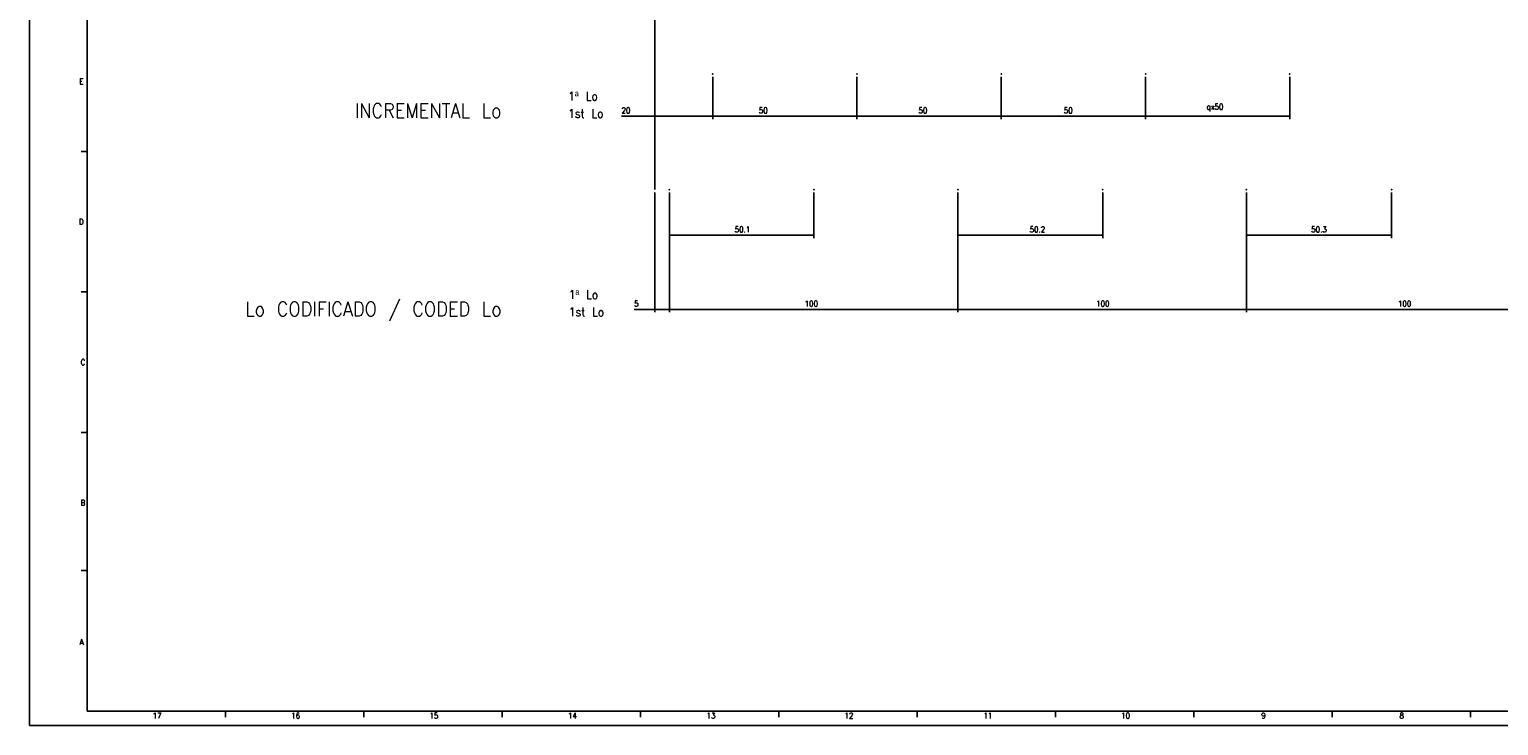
# Model space of a CAD drawing. Header units: inches. Extents: x -381 to 28422, y -418 to 176.
# Tile 1 of 49: x -381 to 128, y -418 to -177. Entities that reach past the tile are written whole.
import ezdxf

# ---------------------------------------------------------------- set-up
doc = ezdxf.new("R2010")
doc.units = ezdxf.units.IN
doc.layers.add('1', color=7, linetype='Continuous')
doc.styles.add('CONVERTER_12', font='txt.shx', dxfattribs={"width": 0.9})
doc.dimstyles.new('ME10_DIM_44', dxfattribs={"dimtxt": 2, "dimasz": 2, "dimexe": 1, "dimexo": 1, "dimgap": 1, "dimtad": 1, "dimdsep": 46, "dimtxsty": 'CONVERTER_12', "dimsah": 1, "dimcen": 0.09, "dimclrd": 2, "dimclre": 2, "dimclrt": 2, "dimadec": 0, "dimazin": 0, "dimtfac": 1, "dimtdec": 4, "dimtix": 1, "dimtmove": 0, "dimatfit": 3, "dimfxl": 1, "dimtolj": 1, "dimtzin": 0, "dimarcsym": 0})
doc.dimstyles.new('ME10_DIM_45', dxfattribs={"dimtxt": 2, "dimasz": 2, "dimexe": 1, "dimexo": 1, "dimgap": 1, "dimtad": 1, "dimdsep": 46, "dimtxsty": 'CONVERTER_12', "dimsah": 1, "dimcen": 0.09, "dimclrd": 2, "dimclre": 2, "dimclrt": 2, "dimadec": 0, "dimazin": 0, "dimtfac": 1, "dimtdec": 4, "dimtix": 1, "dimtmove": 0, "dimatfit": 3, "dimfxl": 1, "dimtolj": 1, "dimtzin": 0, "dimarcsym": 0})
doc.dimstyles.new('ME10_DIM_46', dxfattribs={"dimtxt": 2, "dimasz": 2, "dimexe": 1, "dimexo": 1, "dimgap": 1, "dimtad": 1, "dimdsep": 46, "dimtxsty": 'CONVERTER_12', "dimsah": 1, "dimcen": 0.09, "dimclrd": 2, "dimclre": 2, "dimclrt": 2, "dimadec": 0, "dimazin": 0, "dimtfac": 1, "dimtdec": 4, "dimtix": 1, "dimtmove": 0, "dimatfit": 3, "dimfxl": 1, "dimtolj": 1, "dimtzin": 0, "dimarcsym": 0})
doc.dimstyles.new('ME10_DIM_47', dxfattribs={"dimtxt": 2, "dimasz": 2, "dimexe": 1, "dimexo": 1, "dimgap": 1, "dimtad": 1, "dimdsep": 46, "dimtxsty": 'CONVERTER_12', "dimsah": 1, "dimcen": 0.09, "dimclrd": 2, "dimclre": 2, "dimclrt": 2, "dimadec": 0, "dimazin": 0, "dimtfac": 1, "dimtdec": 4, "dimtix": 1, "dimtmove": 0, "dimatfit": 3, "dimfxl": 1, "dimtolj": 1, "dimtzin": 0, "dimarcsym": 0})
doc.dimstyles.new('ME10_DIM_48', dxfattribs={"dimtxt": 2, "dimasz": 2, "dimexe": 1, "dimexo": 1, "dimgap": 1, "dimtad": 1, "dimdec": 0, "dimdsep": 46, "dimtxsty": 'CONVERTER_12', "dimsah": 1, "dimcen": 0.09, "dimclrd": 2, "dimclre": 2, "dimclrt": 2, "dimadec": 0, "dimazin": 0, "dimtfac": 1, "dimtdec": 4, "dimtix": 1, "dimtmove": 0, "dimatfit": 3, "dimfxl": 1, "dimtolj": 1, "dimtzin": 0, "dimarcsym": 0})
doc.dimstyles.new('ME10_DIM_49', dxfattribs={"dimtxt": 2, "dimasz": 2, "dimexe": 1, "dimexo": 1, "dimgap": 1, "dimtad": 1, "dimdsep": 46, "dimtxsty": 'CONVERTER_12', "dimsah": 1, "dimcen": 0.09, "dimclrd": 2, "dimclre": 2, "dimclrt": 2, "dimadec": 0, "dimazin": 0, "dimtfac": 1, "dimtdec": 4, "dimtix": 1, "dimtmove": 0, "dimatfit": 3, "dimfxl": 1, "dimtolj": 1, "dimtzin": 0, "dimarcsym": 0})
doc.dimstyles.new('ME10_DIM_50', dxfattribs={"dimtxt": 2, "dimasz": 2, "dimexe": 1, "dimexo": 1, "dimgap": 1, "dimtad": 1, "dimdsep": 46, "dimtxsty": 'CONVERTER_12', "dimsah": 1, "dimcen": 0.09, "dimclrd": 2, "dimclre": 2, "dimclrt": 2, "dimadec": 0, "dimazin": 0, "dimtfac": 1, "dimtdec": 4, "dimtix": 1, "dimtmove": 0, "dimatfit": 3, "dimfxl": 1, "dimtolj": 1, "dimtzin": 0, "dimarcsym": 0})
doc.dimstyles.new('ME10_DIM_51', dxfattribs={"dimtxt": 2, "dimasz": 2, "dimexe": 1, "dimexo": 1, "dimgap": 1, "dimtad": 1, "dimdsep": 46, "dimtxsty": 'CONVERTER_12', "dimsah": 1, "dimcen": 0.09, "dimclrd": 2, "dimclre": 2, "dimclrt": 2, "dimadec": 0, "dimazin": 0, "dimtfac": 1, "dimtdec": 4, "dimtix": 1, "dimtmove": 0, "dimatfit": 3, "dimfxl": 1, "dimtolj": 1, "dimtzin": 0, "dimarcsym": 0})
doc.dimstyles.new('ME10_DIM_52', dxfattribs={"dimtxt": 2, "dimasz": 2, "dimexe": 1, "dimexo": 1, "dimgap": 1, "dimtad": 1, "dimdsep": 46, "dimtxsty": 'CONVERTER_12', "dimsah": 1, "dimcen": 0.09, "dimclrd": 2, "dimclre": 2, "dimclrt": 2, "dimadec": 0, "dimazin": 0, "dimtfac": 1, "dimtdec": 4, "dimtix": 1, "dimtmove": 0, "dimatfit": 3, "dimfxl": 1, "dimtolj": 1, "dimtzin": 0, "dimarcsym": 0})
doc.dimstyles.new('ME10_DIM_53', dxfattribs={"dimtxt": 2, "dimasz": 2, "dimexe": 1, "dimexo": 1, "dimgap": 1, "dimtad": 1, "dimdsep": 46, "dimtxsty": 'CONVERTER_12', "dimsah": 1, "dimcen": 0.09, "dimclrd": 2, "dimclre": 2, "dimclrt": 2, "dimadec": 0, "dimazin": 0, "dimtfac": 1, "dimtdec": 4, "dimtix": 1, "dimtmove": 0, "dimatfit": 3, "dimfxl": 1, "dimtolj": 1, "dimtzin": 0, "dimarcsym": 0})
doc.dimstyles.new('ME10_DIM_55', dxfattribs={"dimtxt": 2, "dimasz": 2, "dimexe": 1, "dimexo": 1, "dimgap": 1, "dimtad": 1, "dimdsep": 46, "dimtxsty": 'CONVERTER_12', "dimsah": 1, "dimcen": 0.09, "dimclrd": 2, "dimclre": 2, "dimclrt": 2, "dimadec": 0, "dimazin": 0, "dimtfac": 1, "dimtdec": 4, "dimtix": 1, "dimtmove": 0, "dimatfit": 3, "dimfxl": 1, "dimtolj": 1, "dimtzin": 0, "dimarcsym": 0})
doc.dimstyles.new('ME10_DIM_56', dxfattribs={"dimtxt": 2, "dimasz": 2, "dimexe": 1, "dimexo": 1, "dimgap": 1, "dimtad": 1, "dimdsep": 46, "dimtxsty": 'CONVERTER_12', "dimsah": 1, "dimcen": 0.09, "dimclrd": 2, "dimclre": 2, "dimclrt": 2, "dimadec": 0, "dimazin": 0, "dimtfac": 1, "dimtdec": 4, "dimtix": 1, "dimtmove": 0, "dimatfit": 3, "dimfxl": 1, "dimtolj": 1, "dimtzin": 0, "dimarcsym": 0})

# ---------------------------------------------------------------- blocks, each defined once
blk = doc.blocks.new('Alzado1__15', base_point=(2037, -88))
at = {"layer": '1', "color": 7}
blk.add_point((-159.319, -232.691), dxfattribs=at)
blk = doc.blocks.new('*D151')
at = {"layer": '1', "color": 2, "linetype": 'Continuous'}
for p, q in [((5.68, -193.69), (5.68, -208.29)), ((55.68, -193.69), (55.68, -208.29)), ((5.68, -207.29), (55.68, -207.29))]:
    blk.add_line(p, q, dxfattribs=at)
at = {"layer": '1', "color": 2}
for points in [[(7.68, -207.02), (7.68, -207.55), (5.68, -207.29)], [(53.68, -207.55), (53.68, -207.02), (55.68, -207.29)]]:
    blk.add_solid(points, dxfattribs=at)
at = {"layer": '1', "color": 2, "insert": (26.83, -205.69), "char_height": 2, "attachment_point": 7, "rotation": 0.0001, "line_spacing_factor": 0.60024, "style": 'CONVERTER_12'}
blk.add_mtext('\\C2;qx\\C2;50', dxfattribs=at)
blk = doc.blocks.new('*D152')
at = {"layer": '1', "color": 2, "linetype": 'Continuous'}
for p, q in [((-44.32, -193.69), (-44.32, -208.29)), ((5.68, -193.69), (5.68, -208.29)), ((-44.32, -207.29), (5.68, -207.29))]:
    blk.add_line(p, q, dxfattribs=at)
at = {"layer": '1', "color": 2}
for points in [[(-42.32, -207.02), (-42.32, -207.55), (-44.32, -207.29)], [(3.68, -207.55), (3.68, -207.02), (5.68, -207.29)]]:
    blk.add_solid(points, dxfattribs=at)
at = {"layer": '1', "color": 2, "insert": (-22.62, -206.29), "char_height": 2, "attachment_point": 7, "rotation": 0.0001, "line_spacing_factor": 0.60024, "style": 'CONVERTER_12'}
blk.add_mtext('50', dxfattribs=at)
blk = doc.blocks.new('*D153')
at = {"layer": '1', "color": 2, "linetype": 'Continuous'}
for p, q in [((-94.32, -193.69), (-94.32, -208.29)), ((-44.32, -193.69), (-44.32, -208.29)), ((-94.32, -207.29), (-44.32, -207.29))]:
    blk.add_line(p, q, dxfattribs=at)
at = {"layer": '1', "color": 2}
for points in [[(-92.32, -207.02), (-92.32, -207.55), (-94.32, -207.29)], [(-46.32, -207.55), (-46.32, -207.02), (-44.32, -207.29)]]:
    blk.add_solid(points, dxfattribs=at)
at = {"layer": '1', "color": 2, "insert": (-72.99, -206.29), "char_height": 2, "attachment_point": 7, "rotation": 0.0001, "line_spacing_factor": 0.60024, "style": 'CONVERTER_12'}
blk.add_mtext('50', dxfattribs=at)
blk = doc.blocks.new('*D154')
at = {"layer": '1', "color": 2, "linetype": 'Continuous'}
for p, q in [((-144.32, -193.69), (-144.32, -208.29)), ((-94.32, -193.69), (-94.32, -208.29)), ((-144.32, -207.29), (-94.32, -207.29))]:
    blk.add_line(p, q, dxfattribs=at)
at = {"layer": '1', "color": 2}
for points in [[(-142.32, -207.02), (-142.32, -207.55), (-144.32, -207.29)], [(-96.32, -207.55), (-96.32, -207.02), (-94.32, -207.29)]]:
    blk.add_solid(points, dxfattribs=at)
at = {"layer": '1', "color": 2, "insert": (-128.33, -206.29), "char_height": 2, "attachment_point": 7, "rotation": 0.0001, "line_spacing_factor": 0.60024, "style": 'CONVERTER_12'}
blk.add_mtext('50', dxfattribs=at)
blk = doc.blocks.new('*D155')
at = {"layer": '1', "color": 2, "linetype": 'Continuous'}
for p, q in [((-164.32, -132.47), (-164.32, -208.29)), ((-144.32, -193.69), (-144.32, -208.29)), ((-164.32, -207.29), (-175.92, -207.29)), ((-144.32, -207.29), (-164.32, -207.29))]:
    blk.add_line(p, q, dxfattribs=at)
at = {"layer": '1', "color": 2}
for points in [[(-162.32, -207.02), (-162.32, -207.55), (-164.32, -207.29)], [(-146.32, -207.55), (-146.32, -207.02), (-144.32, -207.29)]]:
    blk.add_solid(points, dxfattribs=at)
at = {"layer": '1', "color": 2, "insert": (-175.92, -206.29), "char_height": 2, "attachment_point": 7, "rotation": 0.0001, "line_spacing_factor": 0.60024, "style": 'CONVERTER_12'}
blk.add_mtext('20', dxfattribs=at)
blk = doc.blocks.new('*D156')
at = {"layer": '1', "color": 2, "linetype": 'Continuous'}
for p, q in [((-164.32, -233.69), (-164.32, -275.23)), ((-159.32, -233.69), (-159.32, -275.23)), ((-164.32, -274.23), (-171.55, -274.23)), ((-159.32, -274.23), (-164.32, -274.23)), ((-155.32, -274.23), (-159.32, -274.23))]:
    blk.add_line(p, q, dxfattribs=at)
at = {"layer": '1', "color": 2}
for points in [[(-166.32, -274.49), (-166.32, -273.96), (-164.32, -274.23)], [(-157.32, -273.96), (-157.32, -274.49), (-159.32, -274.23)]]:
    blk.add_solid(points, dxfattribs=at)
at = {"layer": '1', "color": 2, "insert": (-171.55, -273.23), "char_height": 2, "attachment_point": 7, "rotation": 0.0001, "line_spacing_factor": 0.60024, "style": 'CONVERTER_12'}
blk.add_mtext('5', dxfattribs=at)
blk = doc.blocks.new('Alzado1__100', base_point=(-243.75, -249.6))
at = {"layer": '1', "color": 2, "style": 'CONVERTER_12', "width": 0.9}
for s, p in [('INCREMENTAL Lo', (-268.36, -207.85)), ('Lo CODIFICADO / CODED Lo', (-306.36, -276.59))]:
    blk.add_text(s, height=5, dxfattribs=at).set_placement(p)
at = {"layer": '1', "color": 2, "char_height": 3, "attachment_point": 7, "line_spacing_factor": 1.20048, "style": 'CONVERTER_12'}
for insert in [(-194.36, -207.85), (-194.19, -276.59)]:
    blk.add_mtext('1ª Lo\\P1st Lo', dxfattribs=dict(at, insert=insert))
blk = doc.blocks.new('1__101', base_point=(-243.75, -249.6))
blk.add_blockref('Alzado1__100', (-243.75, -249.6))
blk = doc.blocks.new('Pegar1', base_point=(-243.75, -249.6))
at = {"layer": '1'}
blk.add_blockref('1__101', (-243.75, -249.6), dxfattribs=at)
blk = doc.blocks.new('*D157')
at = {"layer": '1', "color": 2, "linetype": 'Continuous'}
for p, q in [((-59.32, -233.69), (-59.32, -249.52)), ((-9.12, -233.69), (-9.12, -249.52)), ((-9.12, -248.52), (-59.32, -248.52))]:
    blk.add_line(p, q, dxfattribs=at)
at = {"layer": '1', "color": 2}
for points in [[(-57.32, -248.26), (-57.32, -248.79), (-59.32, -248.52)], [(-11.12, -248.79), (-11.12, -248.26), (-9.12, -248.52)]]:
    blk.add_solid(points, dxfattribs=at)
at = {"layer": '1', "color": 2, "insert": (-34.49, -247.52), "char_height": 2, "attachment_point": 7, "rotation": 0.0001, "line_spacing_factor": 0.60024, "style": 'CONVERTER_12'}
blk.add_mtext('50.2', dxfattribs=at)
blk = doc.blocks.new('*D158')
at = {"layer": '1', "color": 2, "linetype": 'Continuous'}
for p, q in [((-59.32, -233.69), (-59.32, -275.23)), ((40.68, -233.69), (40.68, -275.23)), ((40.68, -274.23), (-59.32, -274.23))]:
    blk.add_line(p, q, dxfattribs=at)
at = {"layer": '1', "color": 2}
for points in [[(-57.32, -273.96), (-57.32, -274.49), (-59.32, -274.23)], [(38.68, -274.49), (38.68, -273.96), (40.68, -274.23)]]:
    blk.add_solid(points, dxfattribs=at)
at = {"layer": '1', "color": 2, "insert": (-11.42, -273.23), "char_height": 2, "attachment_point": 7, "rotation": 0.0001, "line_spacing_factor": 0.60024, "style": 'CONVERTER_12'}
blk.add_mtext('100', dxfattribs=at)
blk = doc.blocks.new('*D159')
at = {"layer": '1', "color": 2, "linetype": 'Continuous'}
for p, q in [((40.68, -233.69), (40.68, -249.52)), ((90.98, -233.69), (90.98, -249.52)), ((90.98, -248.52), (40.68, -248.52))]:
    blk.add_line(p, q, dxfattribs=at)
at = {"layer": '1', "color": 2}
for points in [[(42.68, -248.26), (42.68, -248.79), (40.68, -248.52)], [(88.98, -248.79), (88.98, -248.26), (90.98, -248.52)]]:
    blk.add_solid(points, dxfattribs=at)
at = {"layer": '1', "color": 2, "insert": (63.11, -247.52), "char_height": 2, "attachment_point": 7, "rotation": 0.0001, "line_spacing_factor": 0.60024, "style": 'CONVERTER_12'}
blk.add_mtext('50.3', dxfattribs=at)
blk = doc.blocks.new('*D160')
at = {"layer": '1', "color": 2, "linetype": 'Continuous'}
for p, q in [((40.68, -233.69), (40.68, -275.23)), ((140.68, -233.69), (140.68, -275.23)), ((40.68, -274.23), (140.68, -274.23))]:
    blk.add_line(p, q, dxfattribs=at)
at = {"layer": '1', "color": 2}
for points in [[(42.68, -273.96), (42.68, -274.49), (40.68, -274.23)], [(138.68, -274.49), (138.68, -273.96), (140.68, -274.23)]]:
    blk.add_solid(points, dxfattribs=at)
at = {"layer": '1', "color": 2, "insert": (93.18, -273.23), "char_height": 2, "attachment_point": 7, "rotation": 0.0001, "line_spacing_factor": 0.60024, "style": 'CONVERTER_12'}
blk.add_mtext('100', dxfattribs=at)
blk = doc.blocks.new('*D162')
at = {"layer": '1', "color": 2, "linetype": 'Continuous'}
for p, q in [((-159.32, -233.69), (-159.32, -275.23)), ((-59.32, -233.69), (-59.32, -275.23)), ((-159.32, -274.23), (-59.32, -274.23))]:
    blk.add_line(p, q, dxfattribs=at)
at = {"layer": '1', "color": 2}
for points in [[(-157.32, -273.96), (-157.32, -274.49), (-159.32, -274.23)], [(-61.32, -274.49), (-61.32, -273.96), (-59.32, -274.23)]]:
    blk.add_solid(points, dxfattribs=at)
at = {"layer": '1', "color": 2, "insert": (-112.45, -273.23), "char_height": 2, "attachment_point": 7, "rotation": 0.0001, "line_spacing_factor": 0.60024, "style": 'CONVERTER_12'}
blk.add_mtext('100', dxfattribs=at)
blk = doc.blocks.new('*D163')
at = {"layer": '1', "color": 2, "linetype": 'Continuous'}
for p, q in [((-159.32, -233.69), (-159.32, -249.52)), ((-109.22, -233.69), (-109.22, -249.52)), ((-159.32, -248.52), (-109.22, -248.52))]:
    blk.add_line(p, q, dxfattribs=at)
at = {"layer": '1', "color": 2}
for points in [[(-157.32, -248.26), (-157.32, -248.79), (-159.32, -248.52)], [(-111.22, -248.79), (-111.22, -248.26), (-109.22, -248.52)]]:
    blk.add_solid(points, dxfattribs=at)
at = {"layer": '1', "color": 2, "insert": (-136.69, -247.52), "char_height": 2, "attachment_point": 7, "rotation": 0.0001, "line_spacing_factor": 0.60024, "style": 'CONVERTER_12'}
blk.add_mtext('50.1', dxfattribs=at)
blk = doc.blocks.new('Marco_a1', base_point=(38.87, -121.38))
at = {"layer": '1', "color": 2, "linetype": 'Continuous'}
for p, q in [((-381.13, 175.62), (-381.13, -418.38)), ((-361.13, -219.51), (-363.13, -219.51)), ((-361.13, -268.18), (-363.13, -268.18)), ((-361.15, -316.85), (-363.15, -316.85)), ((-361.15, -364.71), (-363.15, -364.71)), ((-313.19, -413.43), (-313.19, -415.43)), ((-265.25, -413.43), (-265.25, -415.43)), ((-217.31, -413.43), (-217.31, -415.43)), ((-169.37, -413.43), (-169.37, -415.43)), ((-121.43, -413.43), (-121.43, -415.43)), ((-73.48, -413.43), (-73.48, -415.43)), ((-25.54, -413.43), (-25.54, -415.43)), ((22.4, -413.43), (22.4, -415.43)), ((70.34, -413.43), (70.34, -415.43)), ((118.28, -413.43), (118.28, -415.43)), ((-381.13, -418.38), (458.87, -418.38))]:
    blk.add_line(p, q, dxfattribs=at)
at = {"layer": '1', "color": 7, "linetype": 'Continuous'}
for p, q in [((-361.13, 170.62), (-361.13, -413.38)), ((-361.13, -413.38), (453.87, -413.38))]:
    blk.add_line(p, q, dxfattribs=at)
at = {"layer": '1', "color": 2, "char_height": 2, "attachment_point": 4, "line_spacing_factor": 1.20048, "style": 'CONVERTER_12'}
for s, insert in [('E', (-363.83, -195.18)), ('D', (-363.97, -243.85)), ('C', (-363.37, -292.51)), ('B', (-363.41, -341.18)), ('A', (-363.74, -389.45)), ('17', (-338.41, -414.93)), ('16', (-290.41, -414.93)), ('15', (-242.52, -414.93)), ('14', (-194.47, -414.93)), ('13', (-146.46, -414.93)), ('12', (-98.63, -414.93)), ('11', (-50.5, -414.93)), ('10', (-2.74, -414.93)), ('9', (45.79, -414.93)), ('8', (93.72, -414.93))]:
    blk.add_mtext(s, dxfattribs=dict(at, insert=insert))
blk = doc.blocks.new('Top', base_point=(38.87, -121.38))
blk.add_blockref('Marco_a1', (38.87, -121.38))
blk = doc.blocks.new('_dummy_frame', base_point=(-381.13, -418.38))
blk.add_blockref('Top', (38.87, -121.38))
blk = doc.blocks.new('Alzado1__99', base_point=(-7.62, -226.959))
at = {"layer": '1', "color": 7, "linetype": 'Continuous'}
blk.add_line((-164.325, -131.474), (-164.319, -232.691), dxfattribs=at)
at = {"layer": '1', "color": 7}
for p in [(-144.319, -192.691), (-94.319, -192.691), (-44.319, -192.691), (5.681, -192.691), (55.681, -192.691), (-159.319, -232.691), (-109.219, -232.691), (-59.319, -232.691), (-9.119, -232.691), (40.681, -232.691), (90.981, -232.691), (240.681, -232.691)]:
    blk.add_point(p, dxfattribs=at)
at = {"layer": '1'}
dim = blk.add_linear_dim(base=(-144.319, -207.288), p1=(-164.325, -131.474), p2=(-144.319, -192.691), dimstyle='ME10_DIM_48', dxfattribs=at)
dim.commit()
dim.dimension.update_dxf_attribs({"geometry": '*D155', "text_midpoint": (-174.422, -205.288), "text_rotation": 0.00014})
for p1, p2, distance, dimstyle, picture, middle in [((-94.319, -192.691), (-144.319, -192.691), 14.597, 'ME10_DIM_47', '*D154', (-126.825, -205.288)), ((-44.319, -192.691), (-94.319, -192.691), 14.597, 'ME10_DIM_46', '*D153', (-71.487, -205.288)), ((5.681, -192.691), (-44.319, -192.691), 14.597, 'ME10_DIM_45', '*D152', (-21.116, -205.288)), ((-164.319, -232.691), (-159.319, -232.691), -41.536, 'ME10_DIM_49', '*D156', (-170.948, -272.227))]:
    dim = blk.add_aligned_dim(p1=p1, p2=p2, distance=distance, dimstyle=dimstyle, dxfattribs=at)
    dim.commit()
    dim.dimension.update_dxf_attribs({"geometry": picture, "text_midpoint": middle, "text_rotation": 0.00014})
dim = blk.add_aligned_dim(p1=(55.681, -192.691), p2=(5.681, -192.691), distance=14.597, dimstyle='ME10_DIM_44', override={"dimpost": 'qx<>'}, dxfattribs=at)
dim.commit()
dim.dimension.update_dxf_attribs({"geometry": '*D151', "text_midpoint": (29.61, -204.988), "text_rotation": 0.00014})
blk = doc.blocks.new('1__102', base_point=(-72.84, -239.52))
for name, p in [('Alzado1__99', (-7.62, -226.96)), ('Pegar1', (-243.75, -249.6))]:
    blk.add_blockref(name, p)
blk = doc.blocks.new('Pegar5', base_point=(-114.242, -514.404))
at = {"layer": '1'}
blk.add_blockref('1__102', (-72.842, -239.524), dxfattribs=at)
for p1, p2, distance, dimstyle, picture, middle in [((-59.319, -232.691), (-159.319, -232.691), 41.536, 'ME10_DIM_55', '*D162', (-110.348, -272.227)), ((-109.219, -232.691), (-159.319, -232.691), 15.833, 'ME10_DIM_56', '*D163', (-134.269, -246.524)), ((-59.319, -232.691), (-9.119, -232.691), -15.833, 'ME10_DIM_50', '*D157', (-31.768, -246.524)), ((-59.319, -232.691), (40.681, -232.691), -41.536, 'ME10_DIM_51', '*D158', (-9.319, -272.227)), ((40.681, -232.691), (90.981, -232.691), -15.833, 'ME10_DIM_52', '*D159', (65.831, -246.524)), ((140.681, -232.691), (40.681, -232.691), 41.536, 'ME10_DIM_53', '*D160', (95.279, -272.227))]:
    dim = blk.add_aligned_dim(p1=p1, p2=p2, distance=distance, dimstyle=dimstyle, dxfattribs=at)
    dim.commit()
    dim.dimension.update_dxf_attribs({"geometry": picture, "text_midpoint": middle, "text_rotation": 0.00014})

msp = doc.modelspace()

# ---------------------------------------------------------------- block references
for name, p in [('Alzado1__15', (2037, -88)), ('Pegar5', (-114.24, -514.4))]:
    msp.add_blockref(name, p)
at = {"layer": '1'}
msp.add_blockref('_dummy_frame', (-381.13, -418.38), dxfattribs=at)

doc.saveas('drawing.dxf')
